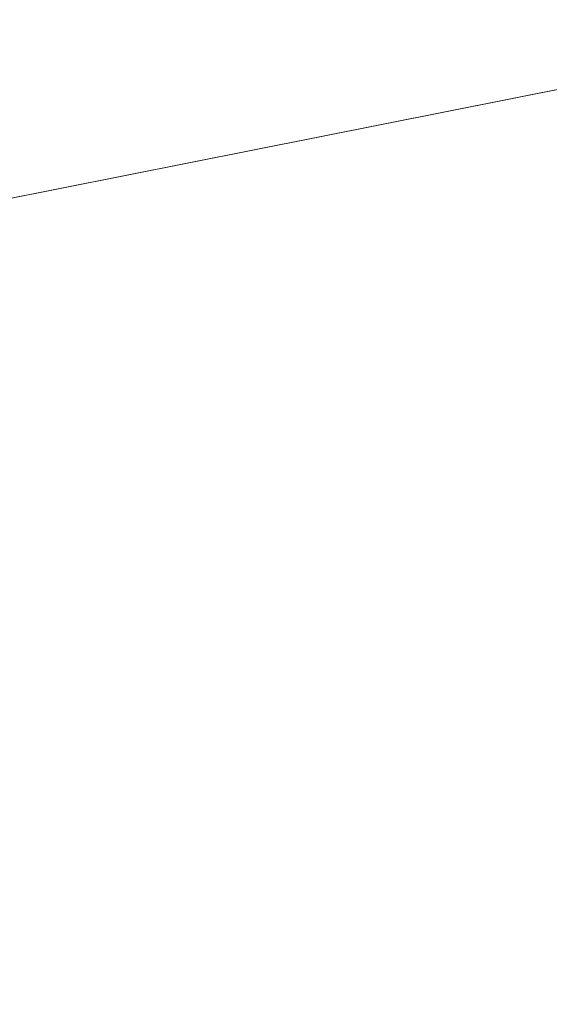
# Model space of a CAD drawing. Header units: millimetres. Extents: x 2270 to 2550, y -29847 to -29567.
# Tile 80 of 256: x 2282.46 to 2286.08, y -29738.38 to -29731.66. Entities that reach past the tile are written whole.
import ezdxf

# ---------------------------------------------------------------- set-up
doc = ezdxf.new("R2010")
doc.units = ezdxf.units.MM
doc.header["$LTSCALE"] = 25.4
doc.layers.add('Lighting-LED', color=7, linetype='Continuous', lineweight=5, true_color=0x000000)

msp = doc.modelspace()

# ---------------------------------------------------------------- linework, layer by layer
at = {"layer": 'Lighting-LED', "color": 18, "linetype": 'Continuous', "lineweight": 5, "true_color": 0x000000}
for points in [[(2410, -29707.5, -295.5), (2273.6894, -29734.6138, -295.5), (2271.6892, -29721.1224, -295.5)], [(2410, -29707.5, -295.5), (2277.0019, -29747.8446, -295.5), (2273.6894, -29734.6138, -295.5)], [(2410, -29707.5, -295.5), (2281.5995, -29760.6852, -295.5), (2277.0019, -29747.8446, -295.5)], [(2410, -29707.5, -295.5), (2287.4282, -29773.016, -295.5), (2281.5995, -29760.6852, -295.5)], [(2277.2725, -29720.5725, -176.4333), (2279.192, -29733.5193, -176.4333), (2288.4628, -29731.6752, -170.5), (2286.6794, -29719.646, -170.5)], [(2279.192, -29733.5193, -176.4333), (2282.3707, -29746.2159, -176.4333), (2291.4163, -29743.472, -170.5), (2288.4628, -29731.6752, -170.5)]]:
    msp.add_3dface(points, dxfattribs=at)

doc.saveas('drawing.dxf')
